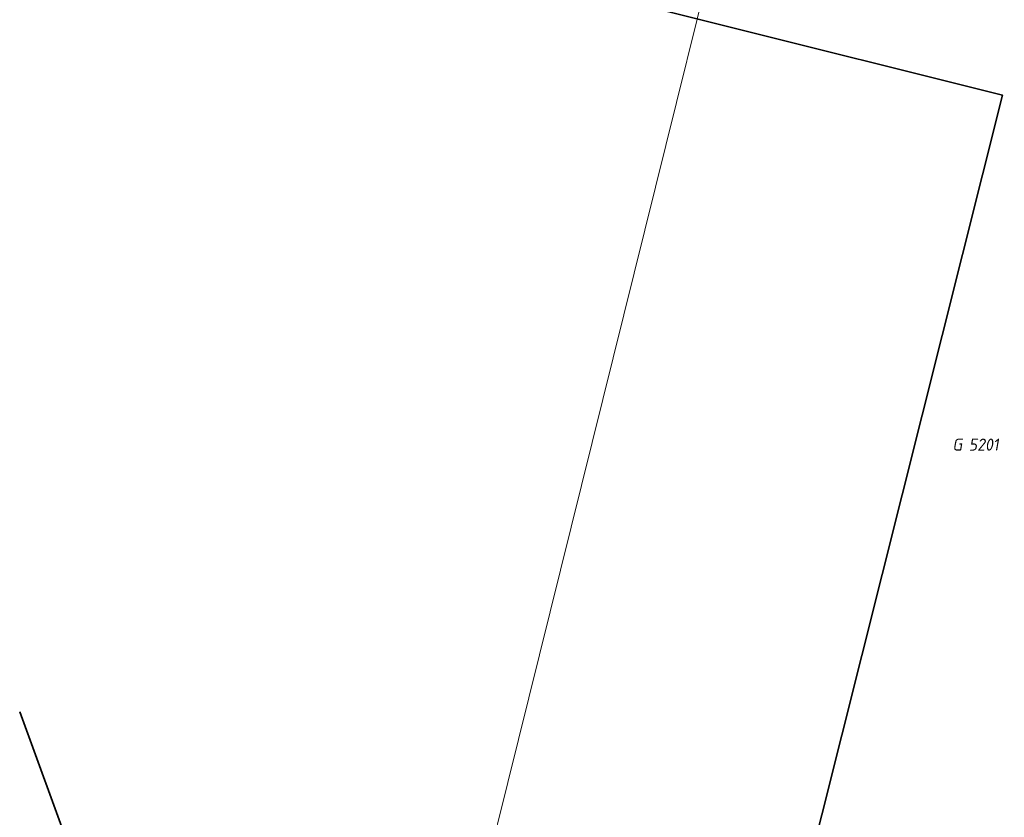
# Model space of a CAD drawing. Header units: metres. Extents: x 253395 to 254027, y 592765 to 593194.
# Tile 57 of 173: x 253395 to 253425, y 593080 to 593103. Entities that reach past the tile are written whole.
import ezdxf
from ezdxf.enums import TextEntityAlignment as Align
from ezdxf.lldxf.tags import DXFTag

# ---------------------------------------------------------------- set-up
doc = ezdxf.new("R2010")
doc.units = ezdxf.units.M
for name, color, linetype, lineweight in [('B-WE-KG-GRENS_PERCEEL-G', 254, 'KG-PERCEEL-SO', 18), ('B-WE-KG-GRENS_PERCEEL-S', 254, 'Continuous', 25), ('B-WE-OG-BEBOUWING-GV', 254, 'Continuous', 35), ('B-WE-OG-TERREIN_ERF-GV', 254, 'Continuous', 18)]:
    doc.layers.add(name, color=color, linetype=linetype, lineweight=lineweight)
doc.styles.add('NLCS-ISO', font='txt')
doc.styles.get("Standard").update_dxf_attribs({"font": 'simplex.shx'})
tags = doc.linetypes.add('KG-PERCEEL-SO', pattern='A,5.5,-2,["P",Standard,S=1.8,R=0,X=-0.5,Y=-0.9],-2,5.5,-2,[5,NLCS.SHX,S=0.75,R=0,X=0,Y=0],-2', length=19).pattern_tags.tags
tags[6] = DXFTag(74, 10)

# ---------------------------------------------------------------- blocks, each defined once
blk = doc.blocks.new('SKG-PERCEELNUMMER-SO')
at = {"style": 'NLCS-ISO', "oblique": 10, "flags": 1}
for tag, p in [('GEMEENTECODE', (0, 2.55)), ('PERCEELGROOTTE', (0, -2.45))]:
    blk.add_attdef(tag, text='', height=1.8, dxfattribs=at).set_placement(p, align=Align.MIDDLE_CENTER)
at = {"style": 'NLCS-ISO', "oblique": 10}
blk.add_attdef('SECTIE', text='', height=1.8, dxfattribs=at).set_placement((-0.5, 0), align=Align.MIDDLE_RIGHT)
blk.add_attdef('PERCEELNUMMER', text='', height=1.8, dxfattribs=at).set_placement((0.5, 0), align=Align.MIDDLE_LEFT)

msp = doc.modelspace()

# ---------------------------------------------------------------- linework, layer by layer
at = {"layer": 'B-WE-KG-GRENS_PERCEEL-G'}
msp.add_lwpolyline([(253406.93, 593067.993), (253418.251, 593113.652)], dxfattribs=at)
at = {"layer": 'B-WE-OG-BEBOUWING-GV'}
msp.add_lwpolyline([(253395.499, 593106.22), (253399.26, 593107.586), (253424.837, 593101.19), (253417.045, 593070.154), (253402.104, 593064.673), (253395.499, 593082.779)], dxfattribs=at)
at = {"layer": 'B-WE-OG-TERREIN_ERF-GV'}
msp.add_lwpolyline([(253395.499, 593082.779), (253402.104, 593064.673), (253417.045, 593070.154), (253424.837, 593101.19), (253399.26, 593107.586), (253395.499, 593106.22)], dxfattribs=at)

# ---------------------------------------------------------------- block references
at = {"layer": 'B-WE-KG-GRENS_PERCEEL-S', "xscale": 0.2, "yscale": 0.2, "zscale": 0.2}
msp.add_blockref('SKG-PERCEELNUMMER-SO', (253423.737, 593090.757), dxfattribs=at).add_auto_attribs({'PERCEELNUMMER': '5201', 'SECTIE': 'G'})

doc.saveas('drawing.dxf')
